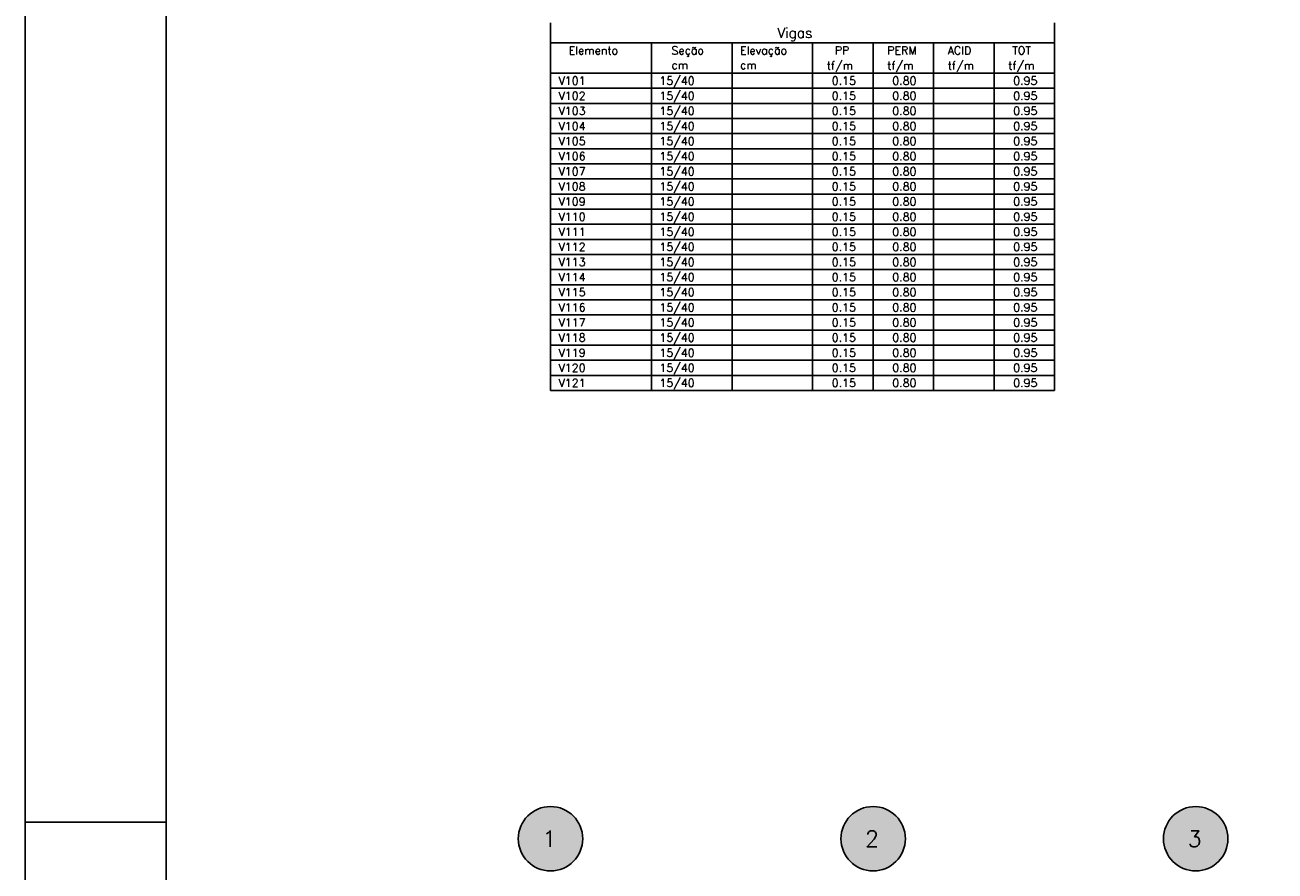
# Model space of a CAD drawing. Extents: x 0 to 84.1, y 0 to 59.4.
# Tile 3 of 9: x 0 to 22.1, y 28.8 to 43.8. Entities that reach past the tile are written whole.
import ezdxf

# ---------------------------------------------------------------- set-up
doc = ezdxf.new("R2010")
doc.units = 0
doc.header["$MEASUREMENT"] = 0
for name, color, linetype in [('1', 1, 'CONTINUOUS'), ('2', 2, 'CONTINUOUS'), ('6', 6, 'CONTINUOUS'), ('9', 9, 'CONTINUOUS')]:
    doc.layers.add(name, color=color, linetype=linetype)
doc.styles.get("Standard").update_dxf_attribs({"font": 'ROMANS.SHX'})

msp = doc.modelspace()

# ---------------------------------------------------------------- linework, layer by layer
at = {"layer": '1', "linetype": 'Continuous'}
for p, q in [((9.309, 43.867), (9.309, 42.974)), ((18.238, 43.867), (18.238, 42.974)), ((9.309, 43.51), (18.238, 43.51)), ((11.095, 43.51), (11.095, 42.974)), ((12.524, 43.51), (12.524, 42.974)), ((13.952, 43.51), (13.952, 42.974)), ((15.024, 43.51), (15.024, 42.974)), ((16.095, 43.51), (16.095, 42.974)), ((17.167, 43.51), (17.167, 42.974)), ((9.309, 42.974), (18.238, 42.974)), ((9.309, 42.707), (9.309, 42.974)), ((11.095, 42.974), (11.095, 42.707)), ((12.524, 42.974), (12.524, 42.707)), ((13.952, 42.974), (13.952, 42.707)), ((15.024, 42.974), (15.024, 42.707)), ((16.095, 42.974), (16.095, 42.707)), ((17.167, 42.974), (17.167, 42.707)), ((18.238, 42.974), (18.238, 42.707)), ((9.309, 42.707), (18.238, 42.707)), ((9.309, 42.439), (9.309, 42.707)), ((11.095, 42.707), (11.095, 42.439)), ((12.524, 42.707), (12.524, 42.439)), ((13.952, 42.707), (13.952, 42.439)), ((15.024, 42.707), (15.024, 42.439)), ((16.095, 42.707), (16.095, 42.439)), ((17.167, 42.707), (17.167, 42.439)), ((18.238, 42.707), (18.238, 42.439)), ((9.309, 42.439), (18.238, 42.439)), ((9.309, 42.171), (9.309, 42.439)), ((11.095, 42.439), (11.095, 42.171)), ((12.524, 42.439), (12.524, 42.171)), ((13.952, 42.439), (13.952, 42.171)), ((15.024, 42.439), (15.024, 42.171)), ((16.095, 42.439), (16.095, 42.171)), ((17.167, 42.439), (17.167, 42.171)), ((18.238, 42.439), (18.238, 42.171)), ((9.309, 42.171), (18.238, 42.171)), ((9.309, 41.903), (9.309, 42.171)), ((11.095, 42.171), (11.095, 41.903)), ((12.524, 42.171), (12.524, 41.903)), ((13.952, 42.171), (13.952, 41.903)), ((15.024, 42.171), (15.024, 41.903)), ((16.095, 42.171), (16.095, 41.903)), ((17.167, 42.171), (17.167, 41.903)), ((18.238, 42.171), (18.238, 41.903)), ((9.309, 41.903), (18.238, 41.903)), ((9.309, 41.635), (9.309, 41.903)), ((11.095, 41.903), (11.095, 41.635)), ((12.524, 41.903), (12.524, 41.635)), ((13.952, 41.903), (13.952, 41.635)), ((15.024, 41.903), (15.024, 41.635)), ((16.095, 41.903), (16.095, 41.635)), ((17.167, 41.903), (17.167, 41.635)), ((18.238, 41.903), (18.238, 41.635)), ((9.309, 41.635), (18.238, 41.635)), ((9.309, 41.367), (9.309, 41.635)), ((11.095, 41.635), (11.095, 41.367)), ((12.524, 41.635), (12.524, 41.367)), ((13.952, 41.635), (13.952, 41.367)), ((15.024, 41.635), (15.024, 41.367)), ((16.095, 41.635), (16.095, 41.367)), ((17.167, 41.635), (17.167, 41.367)), ((18.238, 41.635), (18.238, 41.367)), ((9.309, 41.367), (18.238, 41.367)), ((9.309, 41.099), (9.309, 41.367)), ((11.095, 41.367), (11.095, 41.099)), ((12.524, 41.367), (12.524, 41.099)), ((13.952, 41.367), (13.952, 41.099)), ((15.024, 41.367), (15.024, 41.099)), ((16.095, 41.367), (16.095, 41.099)), ((17.167, 41.367), (17.167, 41.099)), ((18.238, 41.367), (18.238, 41.099)), ((9.309, 41.099), (18.238, 41.099)), ((9.309, 40.832), (9.309, 41.099)), ((11.095, 41.099), (11.095, 40.832)), ((12.524, 41.099), (12.524, 40.832)), ((13.952, 41.099), (13.952, 40.832)), ((15.024, 41.099), (15.024, 40.832)), ((16.095, 41.099), (16.095, 40.832)), ((17.167, 41.099), (17.167, 40.832)), ((18.238, 41.099), (18.238, 40.832)), ((9.309, 40.832), (18.238, 40.832)), ((9.309, 40.564), (9.309, 40.832)), ((11.095, 40.832), (11.095, 40.564)), ((12.524, 40.832), (12.524, 40.564)), ((13.952, 40.832), (13.952, 40.564)), ((15.024, 40.832), (15.024, 40.564)), ((16.095, 40.832), (16.095, 40.564)), ((17.167, 40.832), (17.167, 40.564)), ((18.238, 40.832), (18.238, 40.564)), ((9.309, 40.564), (18.238, 40.564)), ((9.309, 40.296), (9.309, 40.564)), ((11.095, 40.564), (11.095, 40.296)), ((12.524, 40.564), (12.524, 40.296)), ((13.952, 40.564), (13.952, 40.296)), ((15.024, 40.564), (15.024, 40.296)), ((16.095, 40.564), (16.095, 40.296)), ((17.167, 40.564), (17.167, 40.296)), ((18.238, 40.564), (18.238, 40.296)), ((9.309, 40.296), (18.238, 40.296)), ((9.309, 40.028), (9.309, 40.296)), ((11.095, 40.296), (11.095, 40.028)), ((12.524, 40.296), (12.524, 40.028)), ((13.952, 40.296), (13.952, 40.028)), ((15.024, 40.296), (15.024, 40.028)), ((16.095, 40.296), (16.095, 40.028)), ((17.167, 40.296), (17.167, 40.028)), ((18.238, 40.296), (18.238, 40.028)), ((9.309, 40.028), (18.238, 40.028)), ((9.309, 39.76), (9.309, 40.028)), ((11.095, 40.028), (11.095, 39.76)), ((12.524, 40.028), (12.524, 39.76)), ((13.952, 40.028), (13.952, 39.76)), ((15.024, 40.028), (15.024, 39.76)), ((16.095, 40.028), (16.095, 39.76)), ((17.167, 40.028), (17.167, 39.76)), ((18.238, 40.028), (18.238, 39.76)), ((9.309, 39.76), (18.238, 39.76)), ((9.309, 39.492), (9.309, 39.76)), ((11.095, 39.76), (11.095, 39.492)), ((12.524, 39.76), (12.524, 39.492)), ((13.952, 39.76), (13.952, 39.492)), ((15.024, 39.76), (15.024, 39.492)), ((16.095, 39.76), (16.095, 39.492)), ((17.167, 39.76), (17.167, 39.492)), ((18.238, 39.76), (18.238, 39.492)), ((9.309, 39.492), (18.238, 39.492)), ((9.309, 39.224), (9.309, 39.492)), ((11.095, 39.492), (11.095, 39.224)), ((12.524, 39.492), (12.524, 39.224)), ((13.952, 39.492), (13.952, 39.224)), ((15.024, 39.492), (15.024, 39.224)), ((16.095, 39.492), (16.095, 39.224)), ((17.167, 39.492), (17.167, 39.224)), ((18.238, 39.492), (18.238, 39.224)), ((9.309, 39.224), (18.238, 39.224)), ((9.309, 38.957), (9.309, 39.224)), ((11.095, 39.224), (11.095, 38.957)), ((12.524, 39.224), (12.524, 38.957)), ((13.952, 39.224), (13.952, 38.957)), ((15.024, 39.224), (15.024, 38.957)), ((16.095, 39.224), (16.095, 38.957)), ((17.167, 39.224), (17.167, 38.957)), ((18.238, 39.224), (18.238, 38.957)), ((9.309, 38.957), (18.238, 38.957)), ((9.309, 38.689), (9.309, 38.957)), ((11.095, 38.957), (11.095, 38.689)), ((12.524, 38.957), (12.524, 38.689)), ((13.952, 38.957), (13.952, 38.689)), ((15.024, 38.957), (15.024, 38.689)), ((16.095, 38.957), (16.095, 38.689)), ((17.167, 38.957), (17.167, 38.689)), ((18.238, 38.957), (18.238, 38.689)), ((9.309, 38.689), (18.238, 38.689)), ((9.309, 38.421), (9.309, 38.689)), ((11.095, 38.689), (11.095, 38.421)), ((12.524, 38.689), (12.524, 38.421)), ((13.952, 38.689), (13.952, 38.421)), ((15.024, 38.689), (15.024, 38.421)), ((16.095, 38.689), (16.095, 38.421)), ((17.167, 38.689), (17.167, 38.421)), ((18.238, 38.689), (18.238, 38.421)), ((9.309, 38.421), (18.238, 38.421)), ((9.309, 38.153), (9.309, 38.421)), ((11.095, 38.421), (11.095, 38.153)), ((12.524, 38.421), (12.524, 38.153)), ((13.952, 38.421), (13.952, 38.153)), ((15.024, 38.421), (15.024, 38.153)), ((16.095, 38.421), (16.095, 38.153)), ((17.167, 38.421), (17.167, 38.153)), ((18.238, 38.421), (18.238, 38.153)), ((9.309, 38.153), (18.238, 38.153)), ((9.309, 37.885), (9.309, 38.153)), ((11.095, 38.153), (11.095, 37.885)), ((12.524, 38.153), (12.524, 37.885)), ((13.952, 38.153), (13.952, 37.885)), ((15.024, 38.153), (15.024, 37.885)), ((16.095, 38.153), (16.095, 37.885)), ((17.167, 38.153), (17.167, 37.885)), ((18.238, 38.153), (18.238, 37.885)), ((9.309, 37.885), (18.238, 37.885)), ((9.309, 37.617), (9.309, 37.885)), ((11.095, 37.885), (11.095, 37.617)), ((12.524, 37.885), (12.524, 37.617)), ((13.952, 37.885), (13.952, 37.617)), ((15.024, 37.885), (15.024, 37.617)), ((16.095, 37.885), (16.095, 37.617)), ((17.167, 37.885), (17.167, 37.617)), ((18.238, 37.885), (18.238, 37.617)), ((9.309, 37.617), (18.238, 37.617)), ((9.309, 37.349), (9.309, 37.617)), ((11.095, 37.617), (11.095, 37.349)), ((12.524, 37.617), (12.524, 37.349)), ((13.952, 37.617), (13.952, 37.349)), ((15.024, 37.617), (15.024, 37.349)), ((16.095, 37.617), (16.095, 37.349)), ((17.167, 37.617), (17.167, 37.349)), ((18.238, 37.617), (18.238, 37.349)), ((9.309, 37.349), (18.238, 37.349))]:
    msp.add_line(p, q, dxfattribs=at)
at = {"layer": '2', "linetype": 'Continuous'}
for p, q in [((0, 59.4), (0, 0)), ((0, 29.7), (0.5, 29.7)), ((0.5, 29.7), (1.5, 29.7)), ((1.5, 29.7), (2.5, 29.7))]:
    msp.add_line(p, q, dxfattribs=at)
msp.add_lwpolyline([(83.1, 1), (2.5, 1), (2.5, 58.4), (83.1, 58.4), (83.1, 1)], dxfattribs=at)
for centre in [(9.309, 29.405), (15.024, 29.405), (20.738, 29.405)]:
    msp.add_circle(centre, 0.571, dxfattribs=at)
at = {"layer": '9', "linetype": 'Continuous'}
for points in [[(9.881, 29.405), (9.047, 29.912), (8.98, 29.871)], [(9.881, 29.405), (9.118, 29.943), (9.047, 29.912)], [(9.881, 29.405), (9.193, 29.964), (9.118, 29.943)], [(9.881, 29.405), (9.27, 29.975), (9.193, 29.964)], [(9.881, 29.405), (9.348, 29.975), (9.27, 29.975)], [(9.881, 29.405), (9.426, 29.964), (9.348, 29.975)], [(9.881, 29.405), (9.501, 29.943), (9.426, 29.964)], [(9.881, 29.405), (9.572, 29.912), (9.501, 29.943)], [(9.881, 29.405), (9.639, 29.871), (9.572, 29.912)], [(15.595, 29.405), (14.761, 29.912), (14.694, 29.871)], [(15.595, 29.405), (14.832, 29.943), (14.761, 29.912)], [(15.595, 29.405), (14.907, 29.964), (14.832, 29.943)], [(15.595, 29.405), (14.985, 29.975), (14.907, 29.964)], [(15.595, 29.405), (15.063, 29.975), (14.985, 29.975)], [(15.595, 29.405), (15.14, 29.964), (15.063, 29.975)], [(15.595, 29.405), (15.215, 29.943), (15.14, 29.964)], [(15.595, 29.405), (15.287, 29.912), (15.215, 29.943)], [(15.595, 29.405), (15.353, 29.871), (15.287, 29.912)], [(21.309, 29.405), (20.475, 29.912), (20.408, 29.871)], [(21.309, 29.405), (20.547, 29.943), (20.475, 29.912)], [(21.309, 29.405), (20.622, 29.964), (20.547, 29.943)], [(21.309, 29.405), (20.699, 29.975), (20.622, 29.964)], [(21.309, 29.405), (20.777, 29.975), (20.699, 29.975)], [(21.309, 29.405), (20.854, 29.964), (20.777, 29.975)], [(21.309, 29.405), (20.929, 29.943), (20.854, 29.964)], [(21.309, 29.405), (21.001, 29.912), (20.929, 29.943)], [(21.309, 29.405), (21.068, 29.871), (21.001, 29.912)], [(9.881, 29.405), (8.821, 29.701), (8.785, 29.632)], [(9.881, 29.405), (8.866, 29.765), (8.821, 29.701)], [(9.881, 29.405), (8.919, 29.822), (8.866, 29.765)], [(9.881, 29.405), (8.98, 29.871), (8.919, 29.822)], [(9.881, 29.405), (9.699, 29.822), (9.639, 29.871)], [(9.881, 29.405), (9.753, 29.765), (9.699, 29.822)], [(9.881, 29.405), (9.798, 29.701), (9.753, 29.765)], [(9.881, 29.405), (9.834, 29.632), (9.798, 29.701)], [(15.595, 29.405), (14.535, 29.701), (14.5, 29.632)], [(15.595, 29.405), (14.58, 29.765), (14.535, 29.701)], [(15.595, 29.405), (14.634, 29.822), (14.58, 29.765)], [(15.595, 29.405), (14.694, 29.871), (14.634, 29.822)], [(15.595, 29.405), (15.414, 29.822), (15.353, 29.871)], [(15.595, 29.405), (15.467, 29.765), (15.414, 29.822)], [(15.595, 29.405), (15.512, 29.701), (15.467, 29.765)], [(15.595, 29.405), (15.548, 29.632), (15.512, 29.701)], [(21.309, 29.405), (20.25, 29.701), (20.214, 29.632)], [(21.309, 29.405), (20.295, 29.765), (20.25, 29.701)], [(21.309, 29.405), (20.348, 29.822), (20.295, 29.765)], [(21.309, 29.405), (20.408, 29.871), (20.348, 29.822)], [(21.309, 29.405), (21.128, 29.822), (21.068, 29.871)], [(21.309, 29.405), (21.181, 29.765), (21.128, 29.822)], [(21.309, 29.405), (21.226, 29.701), (21.181, 29.765)], [(21.309, 29.405), (21.262, 29.632), (21.226, 29.701)], [(9.881, 29.405), (8.743, 29.482), (8.738, 29.405)], [(9.881, 29.405), (8.759, 29.559), (8.743, 29.482)], [(9.881, 29.405), (8.785, 29.632), (8.759, 29.559)], [(9.881, 29.405), (9.86, 29.559), (9.834, 29.632)], [(9.881, 29.405), (9.876, 29.482), (9.86, 29.559)], [(15.595, 29.405), (14.458, 29.482), (14.452, 29.405)], [(15.595, 29.405), (14.473, 29.559), (14.458, 29.482)], [(15.595, 29.405), (14.5, 29.632), (14.473, 29.559)], [(15.595, 29.405), (15.574, 29.559), (15.548, 29.632)], [(15.595, 29.405), (15.59, 29.482), (15.574, 29.559)], [(21.309, 29.405), (20.172, 29.482), (20.167, 29.405)], [(21.309, 29.405), (20.188, 29.559), (20.172, 29.482)], [(21.309, 29.405), (20.214, 29.632), (20.188, 29.559)], [(21.309, 29.405), (21.288, 29.559), (21.262, 29.632)], [(21.309, 29.405), (21.304, 29.482), (21.288, 29.559)], [(9.881, 29.405), (8.738, 29.405), (8.743, 29.327)], [(9.881, 29.405), (8.743, 29.327), (8.759, 29.25)], [(9.881, 29.405), (8.759, 29.25), (8.785, 29.177)], [(9.881, 29.405), (8.785, 29.177), (8.821, 29.108)], [(9.881, 29.405), (8.821, 29.108), (8.866, 29.044)], [(9.881, 29.405), (8.866, 29.044), (8.919, 28.987)], [(9.881, 29.405), (8.919, 28.987), (8.98, 28.938)], [(9.881, 29.405), (8.98, 28.938), (9.047, 28.897)], [(9.881, 29.405), (9.047, 28.897), (9.118, 28.866)], [(9.881, 29.405), (9.118, 28.866), (9.193, 28.845)], [(9.881, 29.405), (9.193, 28.845), (9.27, 28.834)], [(9.881, 29.405), (9.27, 28.834), (9.348, 28.834)], [(9.881, 29.405), (9.348, 28.834), (9.426, 28.845)], [(9.881, 29.405), (9.426, 28.845), (9.501, 28.866)], [(9.881, 29.405), (9.501, 28.866), (9.572, 28.897)], [(9.881, 29.405), (9.572, 28.897), (9.639, 28.938)], [(9.881, 29.405), (9.639, 28.938), (9.699, 28.987)], [(9.881, 29.405), (9.699, 28.987), (9.753, 29.044)], [(9.881, 29.405), (9.753, 29.044), (9.798, 29.108)], [(9.881, 29.405), (9.798, 29.108), (9.834, 29.177)], [(9.881, 29.405), (9.834, 29.177), (9.86, 29.25)], [(9.881, 29.405), (9.86, 29.25), (9.876, 29.327)], [(9.881, 29.405), (9.876, 29.327), (9.881, 29.405)], [(15.595, 29.405), (14.452, 29.405), (14.458, 29.327)], [(15.595, 29.405), (14.458, 29.327), (14.473, 29.25)], [(15.595, 29.405), (14.473, 29.25), (14.5, 29.177)], [(15.595, 29.405), (14.5, 29.177), (14.535, 29.108)], [(15.595, 29.405), (14.535, 29.108), (14.58, 29.044)], [(15.595, 29.405), (14.58, 29.044), (14.634, 28.987)], [(15.595, 29.405), (14.634, 28.987), (14.694, 28.938)], [(15.595, 29.405), (14.694, 28.938), (14.761, 28.897)], [(15.595, 29.405), (14.761, 28.897), (14.832, 28.866)], [(15.595, 29.405), (14.832, 28.866), (14.907, 28.845)], [(15.595, 29.405), (14.907, 28.845), (14.985, 28.834)], [(15.595, 29.405), (14.985, 28.834), (15.063, 28.834)], [(15.595, 29.405), (15.063, 28.834), (15.14, 28.845)], [(15.595, 29.405), (15.14, 28.845), (15.215, 28.866)], [(15.595, 29.405), (15.215, 28.866), (15.287, 28.897)], [(15.595, 29.405), (15.287, 28.897), (15.353, 28.938)], [(15.595, 29.405), (15.353, 28.938), (15.414, 28.987)], [(15.595, 29.405), (15.414, 28.987), (15.467, 29.044)], [(15.595, 29.405), (15.467, 29.044), (15.512, 29.108)], [(15.595, 29.405), (15.512, 29.108), (15.548, 29.177)], [(15.595, 29.405), (15.548, 29.177), (15.574, 29.25)], [(15.595, 29.405), (15.574, 29.25), (15.59, 29.327)], [(15.595, 29.405), (15.59, 29.327), (15.595, 29.405)], [(21.309, 29.405), (20.167, 29.405), (20.172, 29.327)], [(21.309, 29.405), (20.172, 29.327), (20.188, 29.25)], [(21.309, 29.405), (20.188, 29.25), (20.214, 29.177)], [(21.309, 29.405), (20.214, 29.177), (20.25, 29.108)], [(21.309, 29.405), (20.25, 29.108), (20.295, 29.044)], [(21.309, 29.405), (20.295, 29.044), (20.348, 28.987)], [(21.309, 29.405), (20.348, 28.987), (20.408, 28.938)], [(21.309, 29.405), (20.408, 28.938), (20.475, 28.897)], [(21.309, 29.405), (20.475, 28.897), (20.547, 28.866)], [(21.309, 29.405), (20.547, 28.866), (20.622, 28.845)], [(21.309, 29.405), (20.622, 28.845), (20.699, 28.834)], [(21.309, 29.405), (20.699, 28.834), (20.777, 28.834)], [(21.309, 29.405), (20.777, 28.834), (20.854, 28.845)], [(21.309, 29.405), (20.854, 28.845), (20.929, 28.866)], [(21.309, 29.405), (20.929, 28.866), (21.001, 28.897)], [(21.309, 29.405), (21.001, 28.897), (21.068, 28.938)], [(21.309, 29.405), (21.068, 28.938), (21.128, 28.987)], [(21.309, 29.405), (21.128, 28.987), (21.181, 29.044)], [(21.309, 29.405), (21.181, 29.044), (21.226, 29.108)], [(21.309, 29.405), (21.226, 29.108), (21.262, 29.177)], [(21.309, 29.405), (21.262, 29.177), (21.288, 29.25)], [(21.309, 29.405), (21.288, 29.25), (21.304, 29.327)], [(21.309, 29.405), (21.304, 29.327), (21.309, 29.405)]]:
    msp.add_solid(points, dxfattribs=at)

# ---------------------------------------------------------------- texts
at = {"layer": '1', "linetype": 'Continuous'}
for s, height, p in [('Vigas', 0.1786, (13.327, 43.599)), ('Elemento', 0.1429, (9.631, 43.305)), ('Seção', 0.1429, (11.452, 43.305)), ('Elevação', 0.1429, (12.667, 43.305)), ('PP', 0.1429, (14.345, 43.305)), ('PERM', 0.1429, (15.274, 43.305)), ('ACID', 0.1429, (16.345, 43.305)), ('TOT', 0.1429, (17.488, 43.305)), ('tf/m', 0.1429, (14.202, 43.037)), ('tf/m', 0.1429, (15.274, 43.037)), ('tf/m', 0.1429, (16.345, 43.037)), ('tf/m', 0.1429, (17.417, 43.037)), ('cm', 0.1429, (11.452, 43.046)), ('cm', 0.1429, (12.667, 43.046)), ('V101', 0.1429, (9.452, 42.769)), ('15/40', 0.1429, (11.238, 42.769)), ('  0.15', 0.1429, (14.095, 42.769)), ('  0.80', 0.1429, (15.167, 42.769)), ('  0.95', 0.1429, (17.309, 42.769)), ('V102', 0.1429, (9.452, 42.501)), ('15/40', 0.1429, (11.238, 42.501)), ('  0.15', 0.1429, (14.095, 42.501)), ('  0.80', 0.1429, (15.167, 42.501)), ('  0.95', 0.1429, (17.309, 42.501)), ('V103', 0.1429, (9.452, 42.233)), ('15/40', 0.1429, (11.238, 42.233)), ('  0.15', 0.1429, (14.095, 42.233)), ('  0.80', 0.1429, (15.167, 42.233)), ('  0.95', 0.1429, (17.309, 42.233)), ('V104', 0.1429, (9.452, 41.965)), ('15/40', 0.1429, (11.238, 41.965)), ('  0.15', 0.1429, (14.095, 41.965)), ('  0.80', 0.1429, (15.167, 41.965)), ('  0.95', 0.1429, (17.309, 41.965)), ('15/40', 0.1429, (11.238, 41.698)), ('V105', 0.1429, (9.452, 41.698)), ('  0.15', 0.1429, (14.095, 41.698)), ('  0.80', 0.1429, (15.167, 41.698)), ('  0.95', 0.1429, (17.309, 41.698)), ('V106', 0.1429, (9.452, 41.43)), ('15/40', 0.1429, (11.238, 41.43)), ('  0.15', 0.1429, (14.095, 41.43)), ('  0.80', 0.1429, (15.167, 41.43)), ('  0.95', 0.1429, (17.309, 41.43)), ('V107', 0.1429, (9.452, 41.162)), ('15/40', 0.1429, (11.238, 41.162)), ('  0.15', 0.1429, (14.095, 41.162)), ('  0.80', 0.1429, (15.167, 41.162)), ('  0.95', 0.1429, (17.309, 41.162)), ('V108', 0.1429, (9.452, 40.894)), ('15/40', 0.1429, (11.238, 40.894)), ('  0.15', 0.1429, (14.095, 40.894)), ('  0.80', 0.1429, (15.167, 40.894)), ('  0.95', 0.1429, (17.309, 40.894)), ('V109', 0.1429, (9.452, 40.626)), ('15/40', 0.1429, (11.238, 40.626)), ('  0.15', 0.1429, (14.095, 40.626)), ('  0.80', 0.1429, (15.167, 40.626)), ('  0.95', 0.1429, (17.309, 40.626)), ('V110', 0.1429, (9.452, 40.358)), ('15/40', 0.1429, (11.238, 40.358)), ('  0.15', 0.1429, (14.095, 40.358)), ('  0.80', 0.1429, (15.167, 40.358)), ('  0.95', 0.1429, (17.309, 40.358)), ('V111', 0.1429, (9.452, 40.09)), ('15/40', 0.1429, (11.238, 40.09)), ('  0.15', 0.1429, (14.095, 40.09)), ('  0.80', 0.1429, (15.167, 40.09)), ('  0.95', 0.1429, (17.309, 40.09)), ('V112', 0.1429, (9.452, 39.823)), ('15/40', 0.1429, (11.238, 39.823)), ('  0.15', 0.1429, (14.095, 39.823)), ('  0.80', 0.1429, (15.167, 39.823)), ('  0.95', 0.1429, (17.309, 39.823)), ('V113', 0.1429, (9.452, 39.555)), ('15/40', 0.1429, (11.238, 39.555)), ('  0.15', 0.1429, (14.095, 39.555)), ('  0.80', 0.1429, (15.167, 39.555)), ('  0.95', 0.1429, (17.309, 39.555)), ('V114', 0.1429, (9.452, 39.287)), ('15/40', 0.1429, (11.238, 39.287)), ('  0.15', 0.1429, (14.095, 39.287)), ('  0.80', 0.1429, (15.167, 39.287)), ('  0.95', 0.1429, (17.309, 39.287)), ('V115', 0.1429, (9.452, 39.019)), ('15/40', 0.1429, (11.238, 39.019)), ('  0.15', 0.1429, (14.095, 39.019)), ('  0.80', 0.1429, (15.167, 39.019)), ('  0.95', 0.1429, (17.309, 39.019)), ('V116', 0.1429, (9.452, 38.751)), ('15/40', 0.1429, (11.238, 38.751)), ('  0.15', 0.1429, (14.095, 38.751)), ('  0.80', 0.1429, (15.167, 38.751)), ('  0.95', 0.1429, (17.309, 38.751)), ('V117', 0.1429, (9.452, 38.483)), ('15/40', 0.1429, (11.238, 38.483)), ('  0.15', 0.1429, (14.095, 38.483)), ('  0.80', 0.1429, (15.167, 38.483)), ('  0.95', 0.1429, (17.309, 38.483)), ('V118', 0.1429, (9.452, 38.215)), ('15/40', 0.1429, (11.238, 38.215)), ('  0.15', 0.1429, (14.095, 38.215)), ('  0.80', 0.1429, (15.167, 38.215)), ('  0.95', 0.1429, (17.309, 38.215)), ('V119', 0.1429, (9.452, 37.948)), ('15/40', 0.1429, (11.238, 37.948)), ('  0.15', 0.1429, (14.095, 37.948)), ('  0.80', 0.1429, (15.167, 37.948)), ('  0.95', 0.1429, (17.309, 37.948)), ('V120', 0.1429, (9.452, 37.68)), ('15/40', 0.1429, (11.238, 37.68)), ('  0.15', 0.1429, (14.095, 37.68)), ('  0.80', 0.1429, (15.167, 37.68)), ('  0.95', 0.1429, (17.309, 37.68)), ('V121', 0.1429, (9.452, 37.412)), ('15/40', 0.1429, (11.238, 37.412)), ('  0.15', 0.1429, (14.095, 37.412)), ('  0.80', 0.1429, (15.167, 37.412)), ('  0.95', 0.1429, (17.309, 37.412))]:
    msp.add_text(s, height=height, dxfattribs=at).set_placement(p)
at = {"layer": '6', "linetype": 'Continuous'}
for s, p in [('1', (9.167, 29.262)), ('2', (14.881, 29.262)), ('3', (20.595, 29.262))]:
    msp.add_text(s, height=0.286, dxfattribs=at).set_placement(p)

doc.saveas('drawing.dxf')
